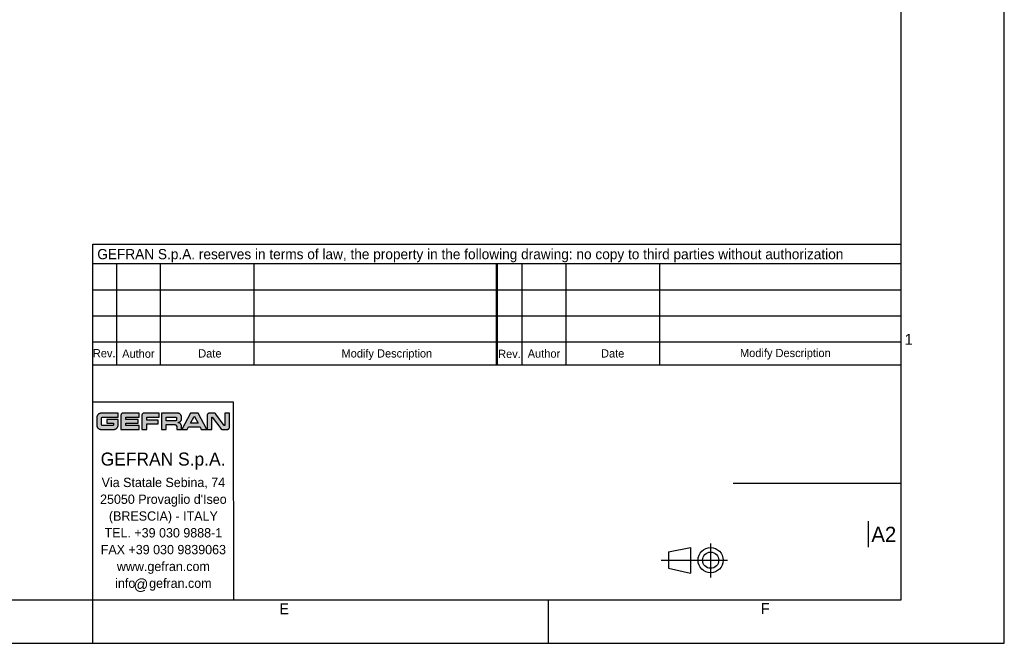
# Model space of a CAD drawing. Header units: millimetres. Extents: x 0 to 594, y 0 to 420.
# Tile 17 of 18: x 367 to 594, y 0 to 144. Entities that reach past the tile are written whole.
import ezdxf

# ---------------------------------------------------------------- set-up
doc = ezdxf.new("R2010")
doc.units = ezdxf.units.MM
doc.header["$LTSCALE"] = 32.67
doc.layers.get('0').update_dxf_attribs({"linetype": 'CONTINUOUS'})
doc.styles.add('TEXTSTYLE_2', font='trium.ttf')
doc.styles.add('TEXTSTYLE_3', font='trium.ttf')
doc.styles.add('TEXTSTYLE_4', font='triumb.ttf')

msp = doc.modelspace()

# ---------------------------------------------------------------- hatches: boundary and pattern name
at = {"linetype": 'CONTINUOUS'}
h = msp.add_hatch(color=2, dxfattribs=at)
h.paths.add_polyline_path([(415.15486, 49.32044), (415.20186, 49.3376), (415.24702, 49.35944), (415.2899, 49.38577), (415.33006, 49.41635), (415.36705, 49.45089), (415.39032, 49.47662), (415.42091, 49.51678), (415.44724, 49.55966), (415.46908, 49.60481), (415.48624, 49.65181), (415.49859, 49.70028), (415.50606, 49.74988), (415.50856, 49.80032), (415.50856, 53.02187), (414.41284, 53.02187), (414.41284, 50.2282), (414.41042, 50.21198), (414.40332, 50.19719), (414.39199, 50.18499), (414.38869, 50.18256), (414.37391, 50.17545), (414.3577, 50.17303), (414.34154, 50.17545), (414.33683, 50.17716), (414.32357, 50.18536), (414.3143, 50.19658), (412.37646, 52.83485), (412.34787, 52.87189), (412.31678, 52.9044), (412.281, 52.93465), (412.2423, 52.96078), (412.20115, 52.9825), (412.15803, 52.99959), (412.11336, 53.01192), (412.0675, 53.01937), (412.02077, 53.02187), (410.86345, 53.02183), (410.81299, 53.01932), (410.76337, 53.01186), (410.71488, 52.99951), (410.66786, 52.98235), (410.6227, 52.96052), (410.57981, 52.93419), (410.53964, 52.90361), (410.51394, 52.88037), (410.4794, 52.84339), (410.44882, 52.80324), (410.42249, 52.76038), (410.40065, 52.71525), (410.3835, 52.66826), (410.37114, 52.61981), (410.36368, 52.57022), (410.36118, 52.51979), (410.36118, 49.29812), (411.45689, 49.29812), (411.45689, 52.09179), (411.45931, 52.10802), (411.46641, 52.1228), (411.46883, 52.12609), (411.48103, 52.13742), (411.49581, 52.14452), (411.51203, 52.14694), (411.52791, 52.14454), (411.54266, 52.13743), (411.55508, 52.12603), (411.55616, 52.12466), (413.48665, 49.49727), (413.51395, 49.45932), (413.521, 49.45079), (413.55318, 49.41677), (413.58877, 49.3865), (413.62733, 49.36031), (413.66843, 49.33847), (413.71164, 49.3212), (413.75659, 49.30864), (413.80294, 49.30092), (413.8504, 49.29812), (415.00634, 49.29812), (415.05678, 49.30062), (415.10639, 49.30809)])
h.paths.add_polyline_path([(407.39182, 52.27528), (407.40177, 52.27618), (407.41171, 52.27528), (407.42118, 52.27262), (407.43001, 52.26827), (407.43799, 52.2623), (407.44485, 52.25488), (407.45019, 52.24651), (408.26047, 50.72252), (406.54274, 50.72252), (407.35327, 52.24651), (407.35877, 52.25508), (407.36548, 52.26229), (407.37348, 52.26826), (407.38234, 52.27262)])
h.paths.add_polyline_path([(403.85452, 50.90075), (403.91319, 50.9214), (403.97022, 50.94646), (404.02531, 50.9758), (404.07816, 51.00928), (404.12845, 51.04673), (404.17586, 51.08793), (404.21358, 51.12561), (404.25483, 51.17298), (404.29233, 51.22323), (404.32587, 51.27605), (404.35526, 51.33111), (404.38038, 51.38811), (404.40109, 51.44676), (404.41731, 51.5068), (404.42898, 51.56798), (404.43604, 51.63007), (404.43844, 51.69288), (404.43844, 52.19181), (404.4361, 52.25477), (404.42911, 52.31699), (404.4175, 52.37829), (404.40134, 52.43843), (404.3807, 52.49718), (404.35566, 52.55426), (404.32635, 52.60938), (404.2929, 52.66224), (404.2555, 52.71252), (404.21436, 52.75991), (404.17661, 52.79772), (404.12932, 52.8389), (404.07916, 52.87633), (404.02644, 52.90979), (403.97148, 52.9391), (403.91458, 52.96414), (403.85601, 52.98478), (403.79605, 53.00093), (403.73493, 53.01253), (403.67288, 53.01953), (403.61007, 53.02187), (399.83315, 53.02187), (399.83315, 49.29897), (400.92886, 49.29897), (400.92886, 50.39701), (402.9112, 50.39701), (402.95655, 50.39468), (403.00107, 50.38773), (403.04448, 50.37623), (403.08645, 50.36028), (403.1266, 50.34001), (403.16455, 50.31559), (403.19984, 50.28728), (403.23207, 50.25538), (403.2345, 50.25269), (403.26287, 50.21745), (403.28733, 50.17958), (403.30763, 50.13952), (403.32361, 50.09766), (403.33511, 50.0544), (403.34207, 50.01006), (403.3444, 49.96493), (403.3444, 49.29897), (404.44009, 49.29897), (404.44009, 50.03106), (404.43775, 50.09375), (404.43075, 50.15578), (404.41913, 50.21696), (404.40295, 50.27704), (404.38227, 50.3358), (404.35717, 50.39295), (404.32777, 50.4482), (404.2942, 50.50123), (404.25667, 50.55173), (404.21537, 50.59935), (404.17585, 50.63891), (404.12827, 50.68022), (404.07784, 50.71777), (404.02488, 50.75134), (403.96972, 50.78074), (403.91266, 50.80584), (403.85399, 50.82652), (403.79399, 50.8427), (403.73291, 50.85431), (403.67096, 50.86131), (403.60834, 50.86365), (403.67117, 50.86599), (403.73327, 50.87299), (403.79446, 50.88459)])
h.paths.add_polyline_path([(385.66109, 52.98205), (385.59576, 52.96012), (385.53185, 52.93349), (385.4696, 52.90223), (385.40931, 52.86647), (385.35128, 52.82633), (385.29582, 52.78197), (385.24326, 52.73363), (385.19392, 52.68155), (385.17172, 52.65559), (385.12771, 52.59855), (385.08773, 52.53865), (385.05197, 52.47623), (385.02065, 52.41167), (384.99389, 52.34529), (384.97181, 52.27744), (384.9545, 52.20844), (384.94201, 52.13856), (384.93438, 52.06806), (384.93163, 51.99718), (384.93163, 50.27467), (384.93423, 50.20433), (384.94168, 50.13511), (384.9539, 50.06713), (384.97085, 50.00057), (384.99244, 49.9356), (385.0186, 49.87242), (385.04923, 49.81125), (385.08424, 49.75232), (385.12348, 49.69589), (385.16682, 49.64221), (385.21405, 49.59155), (385.26497, 49.54415), (385.31936, 49.5003), (385.33365, 49.48978), (385.39195, 49.45072), (385.45302, 49.41575), (385.51657, 49.38505), (385.58231, 49.35876), (385.64994, 49.33701), (385.71919, 49.31992), (385.78981, 49.30756), (385.86154, 49.3), (385.93417, 49.2973), (388.86019, 49.2973), (388.93081, 49.2999), (389.00069, 49.30736), (389.06963, 49.31964), (389.13744, 49.33669), (389.20387, 49.35844), (389.26867, 49.38483), (389.33158, 49.41574), (389.39228, 49.45105), (389.4505, 49.4906), (389.50591, 49.53421), (389.55822, 49.58164), (389.57897, 49.60242), (389.62634, 49.6548), (389.66986, 49.71027), (389.70933, 49.76854), (389.74456, 49.82929), (389.77538, 49.89223), (389.80167, 49.95707), (389.82333, 50.02353), (389.84029, 50.09136), (389.85247, 50.16032), (389.85984, 50.23022), (389.86234, 50.30085), (389.8622, 50.30328), (389.86167, 50.40838), (389.86183, 51.16814), (389.86234, 51.59412), (387.23535, 51.59412), (387.23535, 50.72252), (388.76663, 50.72252), (388.76663, 50.31329), (388.76423, 50.28723), (388.75711, 50.26223), (388.74544, 50.23888), (388.72954, 50.21793), (388.72086, 50.20925), (388.69991, 50.19335), (388.67656, 50.18168), (388.65156, 50.17457), (388.6255, 50.17217), (386.31013, 50.17168), (386.27293, 50.17411), (386.23651, 50.18132), (386.20133, 50.19325), (386.1679, 50.20972), (386.1368, 50.2305), (386.10867, 50.25518), (386.08414, 50.28321), (386.06369, 50.31396), (386.04761, 50.34687), (386.03613, 50.38142), (386.02934, 50.41717), (386.02736, 50.45376), (386.02746, 50.93354), (386.02837, 51.75226), (386.02903, 51.86255), (386.02916, 51.86499), (386.03159, 51.90232), (386.0388, 51.93872), (386.05069, 51.97379), (386.06711, 52.00705), (386.08782, 52.03796), (386.11057, 52.06403), (386.13841, 52.08875), (386.16911, 52.10948), (386.20212, 52.12589), (386.23691, 52.13778), (386.27304, 52.14498), (386.31013, 52.1474), (389.86234, 52.1478), (389.86234, 53.02187), (385.93234, 53.02187), (385.8634, 53.01917), (385.7951, 53.01162), (385.72761, 52.99923)])
h.paths.add_polyline_path([(390.82093, 53.00225), (390.78012, 52.98717), (390.74094, 52.96799), (390.70378, 52.94486), (390.66904, 52.91801), (390.65228, 52.90287), (390.62197, 52.87096), (390.59511, 52.83623), (390.57198, 52.79909), (390.5528, 52.75995), (390.53772, 52.71916), (390.52686, 52.67708), (390.5203, 52.63401), (390.51811, 52.5902), (390.51811, 49.29808), (394.67685, 49.29808), (394.67685, 50.16968), (391.61382, 50.16968), (391.61382, 50.72252), (394.46514, 50.72252), (394.46514, 51.59909), (391.61382, 51.59909), (391.61382, 52.14945), (394.68017, 52.14945), (394.68017, 53.02187), (390.94998, 53.02187), (390.90614, 53.01967), (390.86304, 53.01311)])
h.paths.add_polyline_path([(395.6481, 53.00281), (395.60782, 52.98817), (395.56911, 52.96952), (395.53233, 52.94704), (395.49787, 52.92092), (395.47404, 52.89936), (395.44453, 52.86759), (395.41841, 52.83313), (395.39593, 52.79636), (395.37728, 52.75766), (395.36264, 52.71739), (395.35209, 52.67587), (395.34572, 52.63339), (395.34358, 52.5902), (395.34358, 49.29812), (396.43929, 49.29812), (396.43929, 50.56068), (399.06817, 50.56068), (399.06817, 51.43225), (396.43929, 51.43225), (396.43929, 52.14529), (399.2852, 52.14529), (399.2852, 53.02187), (395.77531, 53.02187), (395.73211, 53.01973), (395.68963, 53.01336)])
h.paths.add_polyline_path([(403.10166, 51.276), (403.07793, 51.27298), (403.05387, 51.27197), (400.92886, 51.27197), (400.92886, 52.14692), (403.05391, 52.14692), (403.07797, 52.14591), (403.10171, 52.14289), (403.12502, 52.13789), (403.14781, 52.13093), (403.16994, 52.12204), (403.19128, 52.11129), (403.21169, 52.09873), (403.23101, 52.08444), (403.24908, 52.06854), (403.2577, 52.05991), (403.27361, 52.04183), (403.28789, 52.02251), (403.30045, 52.00209), (403.31121, 51.98074), (403.32009, 51.9586), (403.32705, 51.9358), (403.33206, 51.91248), (403.33507, 51.88873), (403.33609, 51.86467), (403.33609, 51.55507), (403.33507, 51.53088), (403.33206, 51.50704), (403.32706, 51.48362), (403.3201, 51.46076), (403.31123, 51.43856), (403.30049, 51.41716), (403.28795, 51.39671), (403.27369, 51.37735), (403.25782, 51.35924), (403.24896, 51.35036), (403.23089, 51.33445), (403.21159, 51.32017), (403.19119, 51.30761), (403.16986, 51.29685), (403.14774, 51.28797), (403.12497, 51.28101)])
h.paths.add_polyline_path([(405.77917, 49.2973), (406.08373, 49.85428), (408.71949, 49.85428), (409.02402, 49.2973), (410.25329, 49.2973), (408.27886, 53.02187), (406.52435, 53.02187), (404.53823, 49.2973)])

# ---------------------------------------------------------------- linework, layer by layer
at = {"color": 2, "linetype": 'CONTINUOUS'}
for p, q in [((594, 0), (594, 420)), ((384, 91.98901), (570.21398, 91.98901)), ((384, 64.16876), (384, 91.98901)), ((384, 87.49449), (570.21398, 87.49449)), ((389.52166, 64.16876), (389.52166, 87.49449)), ((399.64503, 64.16876), (399.64503, 87.49449)), ((421.22315, 64.16876), (421.22315, 87.49449)), ((476.98035, 87.49449), (476.98035, 64.16876)), ((477.19169, 87.49449), (477.19169, 64.16876)), ((482.916, 64.16876), (482.916, 87.49449)), ((493.03937, 64.16876), (493.03937, 87.49449)), ((514.61749, 64.16876), (514.61749, 87.49449)), ((384, 81.48987), (477, 81.48987)), ((477.19169, 81.48987), (570.21398, 81.48987)), ((384, 75.48525), (477, 75.48525)), ((477.19169, 75.48525), (570.21398, 75.48525)), ((384, 69.48063), (477, 69.48063)), ((477.19169, 69.48063), (570.21398, 69.48063)), ((384.9545, 52.20844), (384.94201, 52.13856)), ((384.97181, 52.27744), (384.9545, 52.20844)), ((384.99389, 52.34529), (384.97181, 52.27744)), ((385.02065, 52.41167), (384.99389, 52.34529)), ((385.05197, 52.47623), (385.02065, 52.41167)), ((385.08773, 52.53865), (385.05197, 52.47623)), ((385.12771, 52.59855), (385.08773, 52.53865)), ((385.17172, 52.65559), (385.12771, 52.59855)), ((385.19392, 52.68155), (385.17172, 52.65559)), ((385.24326, 52.73363), (385.19392, 52.68155)), ((385.29582, 52.78197), (385.24326, 52.73363)), ((385.35128, 52.82633), (385.29582, 52.78197)), ((385.40931, 52.86647), (385.35128, 52.82633)), ((385.4696, 52.90223), (385.40931, 52.86647)), ((385.53185, 52.93349), (385.4696, 52.90223)), ((385.59576, 52.96012), (385.53185, 52.93349)), ((385.66109, 52.98205), (385.59576, 52.96012)), ((385.72761, 52.99923), (385.66109, 52.98205)), ((385.7951, 53.01162), (385.72761, 52.99923)), ((385.8634, 53.01917), (385.7951, 53.01162)), ((385.93234, 53.02187), (385.8634, 53.01917)), ((389.86234, 53.02187), (385.93234, 53.02187)), ((389.86234, 52.1478), (389.86234, 53.02187)), ((390.5203, 52.63401), (390.51811, 52.5902)), ((390.51811, 52.5902), (390.51811, 49.29808)), ((390.52686, 52.67708), (390.5203, 52.63401)), ((390.53772, 52.71916), (390.52686, 52.67708)), ((390.5528, 52.75995), (390.53772, 52.71916)), ((390.57198, 52.79909), (390.5528, 52.75995)), ((390.59511, 52.83623), (390.57198, 52.79909)), ((390.62197, 52.87096), (390.59511, 52.83623)), ((390.65228, 52.90287), (390.62197, 52.87096)), ((390.66904, 52.91801), (390.65228, 52.90287)), ((390.70378, 52.94486), (390.66904, 52.91801)), ((390.74094, 52.96799), (390.70378, 52.94486)), ((390.78012, 52.98717), (390.74094, 52.96799)), ((390.82093, 53.00225), (390.78012, 52.98717)), ((390.86304, 53.01311), (390.82093, 53.00225)), ((390.90614, 53.01967), (390.86304, 53.01311)), ((390.94998, 53.02187), (390.90614, 53.01967)), ((394.68017, 53.02187), (390.94998, 53.02187)), ((394.68017, 52.14945), (394.68017, 53.02187)), ((395.34572, 52.63339), (395.34358, 52.5902)), ((395.34358, 52.5902), (395.34358, 49.29812)), ((395.35209, 52.67587), (395.34572, 52.63339)), ((395.36264, 52.71739), (395.35209, 52.67587)), ((395.37728, 52.75766), (395.36264, 52.71739)), ((395.39593, 52.79636), (395.37728, 52.75766)), ((395.41841, 52.83313), (395.39593, 52.79636)), ((395.44453, 52.86759), (395.41841, 52.83313)), ((395.47404, 52.89936), (395.44453, 52.86759)), ((395.49787, 52.92092), (395.47404, 52.89936)), ((395.53233, 52.94704), (395.49787, 52.92092)), ((395.56911, 52.96952), (395.53233, 52.94704)), ((395.60782, 52.98817), (395.56911, 52.96952)), ((395.6481, 53.00281), (395.60782, 52.98817)), ((395.68963, 53.01336), (395.6481, 53.00281)), ((395.73211, 53.01973), (395.68963, 53.01336)), ((395.77531, 53.02187), (395.73211, 53.01973)), ((399.2852, 53.02187), (395.77531, 53.02187)), ((399.2852, 52.14529), (399.2852, 53.02187)), ((403.61007, 53.02187), (399.83315, 53.02187)), ((399.83315, 53.02187), (399.83315, 49.29897)), ((403.67288, 53.01953), (403.61007, 53.02187)), ((403.73493, 53.01253), (403.67288, 53.01953)), ((403.79605, 53.00093), (403.73493, 53.01253)), ((403.85601, 52.98478), (403.79605, 53.00093)), ((403.91458, 52.96414), (403.85601, 52.98478)), ((403.97148, 52.9391), (403.91458, 52.96414)), ((404.02644, 52.90979), (403.97148, 52.9391)), ((404.07916, 52.87633), (404.02644, 52.90979)), ((404.12932, 52.8389), (404.07916, 52.87633)), ((404.17661, 52.79772), (404.12932, 52.8389)), ((404.21436, 52.75991), (404.17661, 52.79772)), ((404.2555, 52.71252), (404.21436, 52.75991)), ((404.2929, 52.66224), (404.2555, 52.71252)), ((404.32635, 52.60938), (404.2929, 52.66224)), ((404.35566, 52.55426), (404.32635, 52.60938)), ((404.3807, 52.49718), (404.35566, 52.55426)), ((404.40134, 52.43843), (404.3807, 52.49718)), ((404.4175, 52.37829), (404.40134, 52.43843)), ((404.42911, 52.31699), (404.4175, 52.37829)), ((404.4361, 52.25477), (404.42911, 52.31699)), ((404.43844, 52.19181), (404.4361, 52.25477)), ((404.43844, 51.69288), (404.43844, 52.19181)), ((406.52435, 53.02187), (404.53823, 49.2973)), ((408.27886, 53.02187), (406.52435, 53.02187)), ((406.54274, 50.72252), (407.35327, 52.24651)), ((407.35327, 52.24651), (407.35877, 52.25508)), ((407.35877, 52.25508), (407.36548, 52.26229)), ((407.36548, 52.26229), (407.37348, 52.26826)), ((407.37348, 52.26826), (407.38234, 52.27262)), ((407.38234, 52.27262), (407.39182, 52.27528)), ((407.39182, 52.27528), (407.40177, 52.27618)), ((407.40177, 52.27618), (407.41171, 52.27528)), ((407.41171, 52.27528), (407.42118, 52.27262)), ((407.42118, 52.27262), (407.43001, 52.26827)), ((407.43001, 52.26827), (407.43799, 52.2623)), ((407.43799, 52.2623), (407.44485, 52.25488)), ((407.44485, 52.25488), (407.45019, 52.24651)), ((407.45019, 52.24651), (408.26047, 50.72252)), ((410.25329, 49.2973), (408.27886, 53.02187)), ((410.36368, 52.57022), (410.36118, 52.51979)), ((410.36118, 52.51979), (410.36118, 49.29812)), ((410.37114, 52.61981), (410.36368, 52.57022)), ((410.3835, 52.66826), (410.37114, 52.61981)), ((410.40065, 52.71525), (410.3835, 52.66826)), ((410.42249, 52.76038), (410.40065, 52.71525)), ((410.44882, 52.80324), (410.42249, 52.76038)), ((410.4794, 52.84339), (410.44882, 52.80324)), ((410.51394, 52.88037), (410.4794, 52.84339)), ((410.53964, 52.90361), (410.51394, 52.88037)), ((410.57981, 52.93419), (410.53964, 52.90361)), ((410.6227, 52.96052), (410.57981, 52.93419)), ((410.66786, 52.98235), (410.6227, 52.96052)), ((410.71488, 52.99951), (410.66786, 52.98235)), ((410.76337, 53.01186), (410.71488, 52.99951)), ((410.81299, 53.01932), (410.76337, 53.01186)), ((410.86345, 53.02183), (410.81299, 53.01932)), ((412.02077, 53.02187), (410.86345, 53.02183)), ((412.0675, 53.01937), (412.02077, 53.02187)), ((412.11336, 53.01192), (412.0675, 53.01937)), ((412.15803, 52.99959), (412.11336, 53.01192)), ((412.20115, 52.9825), (412.15803, 52.99959)), ((412.2423, 52.96078), (412.20115, 52.9825)), ((412.281, 52.93465), (412.2423, 52.96078)), ((412.31678, 52.9044), (412.281, 52.93465)), ((412.34787, 52.87189), (412.31678, 52.9044)), ((412.37646, 52.83485), (412.34787, 52.87189)), ((414.3143, 50.19658), (412.37646, 52.83485)), ((415.50856, 53.02187), (414.41284, 53.02187)), ((414.41284, 53.02187), (414.41284, 50.2282)), ((415.50856, 49.80032), (415.50856, 53.02187)), ((384.93438, 52.06806), (384.93163, 51.99718)), ((384.93163, 51.99718), (384.93163, 50.27467)), ((384.93163, 50.27467), (384.93423, 50.20433)), ((384.93423, 50.20433), (384.94168, 50.13511)), ((384.94201, 52.13856), (384.93438, 52.06806)), ((384.94168, 50.13511), (384.9539, 50.06713)), ((384.9539, 50.06713), (384.97085, 50.00057)), ((384.97085, 50.00057), (384.99244, 49.9356)), ((384.99244, 49.9356), (385.0186, 49.87242)), ((386.02736, 50.45376), (386.02746, 50.93354)), ((386.02934, 50.41717), (386.02736, 50.45376)), ((386.02746, 50.93354), (386.02837, 51.75226)), ((386.02837, 51.75226), (386.02903, 51.86255)), ((386.02903, 51.86255), (386.02916, 51.86499)), ((386.02916, 51.86499), (386.03159, 51.90232)), ((386.03613, 50.38142), (386.02934, 50.41717)), ((386.03159, 51.90232), (386.0388, 51.93872)), ((386.04761, 50.34687), (386.03613, 50.38142)), ((386.0388, 51.93872), (386.05069, 51.97379)), ((386.06369, 50.31396), (386.04761, 50.34687)), ((386.05069, 51.97379), (386.06711, 52.00705)), ((386.08414, 50.28321), (386.06369, 50.31396)), ((386.06711, 52.00705), (386.08782, 52.03796)), ((386.10867, 50.25518), (386.08414, 50.28321)), ((386.08782, 52.03796), (386.11057, 52.06403)), ((386.1368, 50.2305), (386.10867, 50.25518)), ((386.11057, 52.06403), (386.13841, 52.08875)), ((386.1679, 50.20972), (386.1368, 50.2305)), ((386.13841, 52.08875), (386.16911, 52.10948)), ((386.20133, 50.19325), (386.1679, 50.20972)), ((386.16911, 52.10948), (386.20212, 52.12589)), ((386.23651, 50.18132), (386.20133, 50.19325)), ((386.20212, 52.12589), (386.23691, 52.13778)), ((386.27293, 50.17411), (386.23651, 50.18132)), ((386.23691, 52.13778), (386.27304, 52.14498)), ((386.31013, 50.17168), (386.27293, 50.17411)), ((386.27304, 52.14498), (386.31013, 52.1474)), ((386.31013, 52.1474), (389.86234, 52.1478)), ((388.6255, 50.17217), (386.31013, 50.17168)), ((389.86234, 51.59412), (387.23535, 51.59412)), ((387.23535, 51.59412), (387.23535, 50.72252)), ((387.23535, 50.72252), (388.76663, 50.72252)), ((388.65156, 50.17457), (388.6255, 50.17217)), ((388.67656, 50.18168), (388.65156, 50.17457)), ((388.69991, 50.19335), (388.67656, 50.18168)), ((388.72086, 50.20925), (388.69991, 50.19335)), ((388.72954, 50.21793), (388.72086, 50.20925)), ((388.74544, 50.23888), (388.72954, 50.21793)), ((388.75711, 50.26223), (388.74544, 50.23888)), ((388.76423, 50.28723), (388.75711, 50.26223)), ((388.76663, 50.31329), (388.76423, 50.28723)), ((388.76663, 50.72252), (388.76663, 50.31329)), ((389.77538, 49.89223), (389.80167, 49.95707)), ((389.80167, 49.95707), (389.82333, 50.02353)), ((389.82333, 50.02353), (389.84029, 50.09136)), ((389.84029, 50.09136), (389.85247, 50.16032)), ((389.85247, 50.16032), (389.85984, 50.23022)), ((389.85984, 50.23022), (389.86234, 50.30085)), ((389.86167, 50.40838), (389.86183, 51.16814)), ((389.8622, 50.30328), (389.86167, 50.40838)), ((389.86183, 51.16814), (389.86234, 51.59412)), ((389.86234, 50.30085), (389.8622, 50.30328)), ((391.61382, 52.14945), (394.68017, 52.14945)), ((391.61382, 51.59909), (391.61382, 52.14945)), ((394.46514, 51.59909), (391.61382, 51.59909)), ((391.61382, 50.72252), (394.46514, 50.72252)), ((391.61382, 50.16968), (391.61382, 50.72252)), ((394.67685, 50.16968), (391.61382, 50.16968)), ((394.46514, 50.72252), (394.46514, 51.59909)), ((394.67685, 49.29808), (394.67685, 50.16968)), ((396.43929, 52.14529), (399.2852, 52.14529)), ((396.43929, 51.43225), (396.43929, 52.14529)), ((399.06817, 51.43225), (396.43929, 51.43225)), ((396.43929, 50.56068), (399.06817, 50.56068)), ((396.43929, 49.29812), (396.43929, 50.56068)), ((399.06817, 50.56068), (399.06817, 51.43225)), ((400.92886, 52.14692), (403.05391, 52.14692)), ((400.92886, 51.27197), (400.92886, 52.14692)), ((403.05387, 51.27197), (400.92886, 51.27197)), ((400.92886, 50.39701), (402.9112, 50.39701)), ((400.92886, 49.29897), (400.92886, 50.39701)), ((402.9112, 50.39701), (402.95655, 50.39468)), ((402.95655, 50.39468), (403.00107, 50.38773)), ((403.00107, 50.38773), (403.04448, 50.37623)), ((403.04448, 50.37623), (403.08645, 50.36028)), ((403.07793, 51.27298), (403.05387, 51.27197)), ((403.05391, 52.14692), (403.07797, 52.14591)), ((403.10166, 51.276), (403.07793, 51.27298)), ((403.07797, 52.14591), (403.10171, 52.14289)), ((403.08645, 50.36028), (403.1266, 50.34001)), ((403.12497, 51.28101), (403.10166, 51.276)), ((403.10171, 52.14289), (403.12502, 52.13789)), ((403.14774, 51.28797), (403.12497, 51.28101)), ((403.12502, 52.13789), (403.14781, 52.13093)), ((403.1266, 50.34001), (403.16455, 50.31559)), ((403.16986, 51.29685), (403.14774, 51.28797)), ((403.14781, 52.13093), (403.16994, 52.12204)), ((403.16455, 50.31559), (403.19984, 50.28728)), ((403.19119, 51.30761), (403.16986, 51.29685)), ((403.16994, 52.12204), (403.19128, 52.11129)), ((403.21159, 51.32017), (403.19119, 51.30761)), ((403.19128, 52.11129), (403.21169, 52.09873)), ((403.19984, 50.28728), (403.23207, 50.25538)), ((403.23089, 51.33445), (403.21159, 51.32017)), ((403.21169, 52.09873), (403.23101, 52.08444)), ((403.24896, 51.35036), (403.23089, 51.33445)), ((403.23101, 52.08444), (403.24908, 52.06854)), ((403.23207, 50.25538), (403.2345, 50.25269)), ((403.2345, 50.25269), (403.26287, 50.21745)), ((403.25782, 51.35924), (403.24896, 51.35036)), ((403.24908, 52.06854), (403.2577, 52.05991)), ((403.2577, 52.05991), (403.27361, 52.04183)), ((403.27369, 51.37735), (403.25782, 51.35924)), ((403.26287, 50.21745), (403.28733, 50.17958)), ((403.27361, 52.04183), (403.28789, 52.02251)), ((403.28795, 51.39671), (403.27369, 51.37735)), ((403.28733, 50.17958), (403.30763, 50.13952)), ((403.28789, 52.02251), (403.30045, 52.00209)), ((403.30049, 51.41716), (403.28795, 51.39671)), ((403.30045, 52.00209), (403.31121, 51.98074)), ((403.31123, 51.43856), (403.30049, 51.41716)), ((403.30763, 50.13952), (403.32361, 50.09766)), ((403.31121, 51.98074), (403.32009, 51.9586)), ((403.3201, 51.46076), (403.31123, 51.43856)), ((403.32009, 51.9586), (403.32705, 51.9358)), ((403.32706, 51.48362), (403.3201, 51.46076)), ((403.32361, 50.09766), (403.33511, 50.0544)), ((403.32705, 51.9358), (403.33206, 51.91248)), ((403.33206, 51.50704), (403.32706, 51.48362)), ((403.33206, 51.91248), (403.33507, 51.88873)), ((403.33507, 51.53088), (403.33206, 51.50704)), ((403.33507, 51.88873), (403.33609, 51.86467)), ((403.33609, 51.55507), (403.33507, 51.53088)), ((403.33511, 50.0544), (403.34207, 50.01006)), ((403.33609, 51.86467), (403.33609, 51.55507)), ((403.34207, 50.01006), (403.3444, 49.96493)), ((403.3444, 49.96493), (403.3444, 49.29897)), ((403.60834, 50.86365), (403.67117, 50.86599)), ((403.67096, 50.86131), (403.60834, 50.86365)), ((403.73291, 50.85431), (403.67096, 50.86131)), ((403.67117, 50.86599), (403.73327, 50.87299)), ((403.79399, 50.8427), (403.73291, 50.85431)), ((403.73327, 50.87299), (403.79446, 50.88459)), ((403.85399, 50.82652), (403.79399, 50.8427)), ((403.79446, 50.88459), (403.85452, 50.90075)), ((403.91266, 50.80584), (403.85399, 50.82652)), ((403.85452, 50.90075), (403.91319, 50.9214)), ((403.96972, 50.78074), (403.91266, 50.80584)), ((403.91319, 50.9214), (403.97022, 50.94646)), ((404.02488, 50.75134), (403.96972, 50.78074)), ((403.97022, 50.94646), (404.02531, 50.9758)), ((404.07784, 50.71777), (404.02488, 50.75134)), ((404.02531, 50.9758), (404.07816, 51.00928)), ((404.12827, 50.68022), (404.07784, 50.71777)), ((404.07816, 51.00928), (404.12845, 51.04673)), ((404.17585, 50.63891), (404.12827, 50.68022)), ((404.12845, 51.04673), (404.17586, 51.08793)), ((404.21537, 50.59935), (404.17585, 50.63891)), ((404.17586, 51.08793), (404.21358, 51.12561)), ((404.21358, 51.12561), (404.25483, 51.17298)), ((404.25667, 50.55173), (404.21537, 50.59935)), ((404.25483, 51.17298), (404.29233, 51.22323)), ((404.2942, 50.50123), (404.25667, 50.55173)), ((404.29233, 51.22323), (404.32587, 51.27605)), ((404.32777, 50.4482), (404.2942, 50.50123)), ((404.32587, 51.27605), (404.35526, 51.33111)), ((404.35717, 50.39295), (404.32777, 50.4482)), ((404.35526, 51.33111), (404.38038, 51.38811)), ((404.38227, 50.3358), (404.35717, 50.39295)), ((404.38038, 51.38811), (404.40109, 51.44676)), ((404.40295, 50.27704), (404.38227, 50.3358)), ((404.40109, 51.44676), (404.41731, 51.5068)), ((404.41913, 50.21696), (404.40295, 50.27704)), ((404.41731, 51.5068), (404.42898, 51.56798)), ((404.43075, 50.15578), (404.41913, 50.21696)), ((404.42898, 51.56798), (404.43604, 51.63007)), ((404.43775, 50.09375), (404.43075, 50.15578)), ((404.43604, 51.63007), (404.43844, 51.69288)), ((404.44009, 50.03106), (404.43775, 50.09375)), ((404.44009, 49.29897), (404.44009, 50.03106)), ((408.26047, 50.72252), (406.54274, 50.72252)), ((411.45689, 52.09179), (411.45931, 52.10802)), ((411.45689, 49.29812), (411.45689, 52.09179)), ((411.45931, 52.10802), (411.46641, 52.1228)), ((411.46641, 52.1228), (411.46883, 52.12609)), ((411.46883, 52.12609), (411.48103, 52.13742)), ((411.48103, 52.13742), (411.49581, 52.14452)), ((411.49581, 52.14452), (411.51203, 52.14694)), ((411.51203, 52.14694), (411.52791, 52.14454)), ((411.52791, 52.14454), (411.54266, 52.13743)), ((411.54266, 52.13743), (411.55508, 52.12603)), ((411.55508, 52.12603), (411.55616, 52.12466)), ((411.55616, 52.12466), (413.48665, 49.49727)), ((414.32357, 50.18536), (414.3143, 50.19658)), ((414.33683, 50.17716), (414.32357, 50.18536)), ((414.34154, 50.17545), (414.33683, 50.17716)), ((414.3577, 50.17303), (414.34154, 50.17545)), ((414.37391, 50.17545), (414.3577, 50.17303)), ((414.38869, 50.18256), (414.37391, 50.17545)), ((414.39199, 50.18499), (414.38869, 50.18256)), ((414.40332, 50.19719), (414.39199, 50.18499)), ((414.41042, 50.21198), (414.40332, 50.19719)), ((414.41284, 50.2282), (414.41042, 50.21198)), ((385.0186, 49.87242), (385.04923, 49.81125)), ((385.04923, 49.81125), (385.08424, 49.75232)), ((385.08424, 49.75232), (385.12348, 49.69589)), ((385.12348, 49.69589), (385.16682, 49.64221)), ((385.16682, 49.64221), (385.21405, 49.59155)), ((385.21405, 49.59155), (385.26497, 49.54415)), ((385.26497, 49.54415), (385.31936, 49.5003)), ((385.31936, 49.5003), (385.33365, 49.48978)), ((385.33365, 49.48978), (385.39195, 49.45072)), ((385.39195, 49.45072), (385.45302, 49.41575)), ((385.45302, 49.41575), (385.51657, 49.38505)), ((385.51657, 49.38505), (385.58231, 49.35876)), ((385.58231, 49.35876), (385.64994, 49.33701)), ((385.64994, 49.33701), (385.71919, 49.31992)), ((385.71919, 49.31992), (385.78981, 49.30756)), ((385.78981, 49.30756), (385.86154, 49.3)), ((385.86154, 49.3), (385.93417, 49.2973)), ((385.93417, 49.2973), (388.86019, 49.2973)), ((388.86019, 49.2973), (388.93081, 49.2999)), ((388.93081, 49.2999), (389.00069, 49.30736)), ((389.00069, 49.30736), (389.06963, 49.31964)), ((389.06963, 49.31964), (389.13744, 49.33669)), ((389.13744, 49.33669), (389.20387, 49.35844)), ((389.20387, 49.35844), (389.26867, 49.38483)), ((389.26867, 49.38483), (389.33158, 49.41574)), ((389.33158, 49.41574), (389.39228, 49.45105)), ((389.39228, 49.45105), (389.4505, 49.4906)), ((389.4505, 49.4906), (389.50591, 49.53421)), ((389.50591, 49.53421), (389.55822, 49.58164)), ((389.55822, 49.58164), (389.57897, 49.60242)), ((389.57897, 49.60242), (389.62634, 49.6548)), ((389.62634, 49.6548), (389.66986, 49.71027)), ((389.66986, 49.71027), (389.70933, 49.76854)), ((389.70933, 49.76854), (389.74456, 49.82929)), ((389.74456, 49.82929), (389.77538, 49.89223)), ((390.51811, 49.29808), (394.67685, 49.29808)), ((395.34358, 49.29812), (396.43929, 49.29812)), ((399.83315, 49.29897), (400.92886, 49.29897)), ((403.3444, 49.29897), (404.44009, 49.29897)), ((404.53823, 49.2973), (405.77917, 49.2973)), ((405.77917, 49.2973), (406.08373, 49.85428)), ((406.08373, 49.85428), (408.71949, 49.85428)), ((408.71949, 49.85428), (409.02402, 49.2973)), ((409.02402, 49.2973), (410.25329, 49.2973)), ((410.36118, 49.29812), (411.45689, 49.29812)), ((413.48665, 49.49727), (413.51395, 49.45932)), ((413.51395, 49.45932), (413.521, 49.45079)), ((413.521, 49.45079), (413.55318, 49.41677)), ((413.55318, 49.41677), (413.58877, 49.3865)), ((413.58877, 49.3865), (413.62733, 49.36031)), ((413.62733, 49.36031), (413.66843, 49.33847)), ((413.66843, 49.33847), (413.71164, 49.3212)), ((413.71164, 49.3212), (413.75659, 49.30864)), ((413.75659, 49.30864), (413.80294, 49.30092)), ((413.80294, 49.30092), (413.8504, 49.29812)), ((413.8504, 49.29812), (415.00634, 49.29812)), ((415.00634, 49.29812), (415.05678, 49.30062)), ((415.05678, 49.30062), (415.10639, 49.30809)), ((415.10639, 49.30809), (415.15486, 49.32044)), ((415.15486, 49.32044), (415.20186, 49.3376)), ((415.20186, 49.3376), (415.24702, 49.35944)), ((415.24702, 49.35944), (415.2899, 49.38577)), ((415.2899, 49.38577), (415.33006, 49.41635)), ((415.33006, 49.41635), (415.36705, 49.45089)), ((415.36705, 49.45089), (415.39032, 49.47662)), ((415.39032, 49.47662), (415.42091, 49.51678)), ((415.42091, 49.51678), (415.44724, 49.55966)), ((415.44724, 49.55966), (415.46908, 49.60481)), ((415.46908, 49.60481), (415.48624, 49.65181)), ((415.48624, 49.65181), (415.49859, 49.70028)), ((415.49859, 49.70028), (415.50606, 49.74988)), ((415.50606, 49.74988), (415.50856, 49.80032)), ((531.533, 36.92063), (570.2624, 36.92063)), ((562.61847, 28.11167), (562.61847, 22.14508)), ((526.34728, 23.00968), (526.34728, 15.18996)), ((516.67552, 21.05475), (521.72208, 22.09528)), ((516.67552, 21.05475), (516.67552, 17.28311)), ((521.72208, 22.09528), (521.72208, 16.1881)), ((514.97782, 19.15126), (530.25715, 19.15126)), ((516.67552, 17.28311), (521.72208, 16.1881)), ((489, 0), (489, 10)), ((0, 0), (594, 0))]:
    msp.add_line(p, q, dxfattribs=at)
at = {"color": 7, "linetype": 'CONTINUOUS'}
for p, q in [((570.21398, 10), (570.21398, 410)), ((384, 64.16876), (570.21398, 64.16876)), ((384, 0), (384, 64.16876)), ((384, 55.67662), (416.37961, 55.67662)), ((416.37961, 55.67662), (416.41272, 10)), ((20, 10), (570.21398, 10))]:
    msp.add_line(p, q, dxfattribs=at)
at = {"color": 2, "linetype": 'CONTINUOUS'}
for radius in [2.89927, 1.86486]:
    msp.add_circle((526.34728, 19.15126), radius, dxfattribs=at)

# ---------------------------------------------------------------- texts
for s, insert, char_height, width, attachment_point, line_spacing_factor, style in [('GEFRAN S.p.A. reserves in terms of law, the property in the following drawing: no copy to third parties without authorization', (385.05645, 90.86909), 2.35, 182.6385185, 1, 0.9, 'TEXTSTYLE_2'), ('1', (571.95938, 71.30451), 2.5, 1.9166667, 2, 0.9, 'TEXTSTYLE_2'), ('Modify Description', (533.10925, 67.86067), 1.9, 22.1877778, 1, 0.9, 'TEXTSTYLE_2'), ('Rev.', (384.03325, 67.80488), 1.9, 5.4537037, 1, 0.9, 'TEXTSTYLE_2'), ('Author', (390.78464, 67.70039), 1.9, 7.9237037, 1, 0.9, 'TEXTSTYLE_2'), ('Date', (408.30832, 67.76498), 1.9, 5.5944444, 1, 0.9, 'TEXTSTYLE_2'), ('Modify Description', (441.30739, 67.76345), 1.9, 22.1877778, 1, 0.9, 'TEXTSTYLE_2'), ('Rev.', (477.39475, 67.64776), 1.9, 5.4537037, 1, 0.9, 'TEXTSTYLE_2'), ('Author', (484.21338, 67.72171), 1.9, 7.9237037, 1, 0.9, 'TEXTSTYLE_2'), ('Date', (501.10407, 67.76592), 1.9, 5.5944444, 1, 0.9, 'TEXTSTYLE_2'), ('GEFRAN S.p.A.', (400.21025, 43.96002), 3, 31.1444444, 2, 0.9, 'TEXTSTYLE_4'), ("Via Statale Sebina, 74\\P25050 Provaglio d'Iseo\\P(BRESCIA) - ITALY\\PTEL. +39 030 9888-1\\PFAX +39 030 9839063\\Pwww.gefran.com\\Pinfo    gefran.com", (400.28133, 38.15764), 2.15, 31.182963, 2, 1.08, 'TEXTSTYLE_3'), ('A2', (563.38006, 26.85649), 3.5, 5.9111111, 1, 0.9, 'TEXTSTYLE_2'), ('@', (393.42857, 14.84516), 2.5, 3.4537037, 1, 0.9, 'TEXTSTYLE_2'), ('E', (428.12132, 9.19691), 2.5, 2.3055556, 2, 0.9, 'TEXTSTYLE_2'), ('F', (538.94117, 9.27981), 2.5, 2.1111111, 2, 0.9, 'TEXTSTYLE_2')]:
    msp.add_mtext(s, dxfattribs=dict(at, insert=insert, char_height=char_height, width=width, attachment_point=attachment_point, line_spacing_factor=line_spacing_factor, style=style))

doc.saveas('drawing.dxf')
